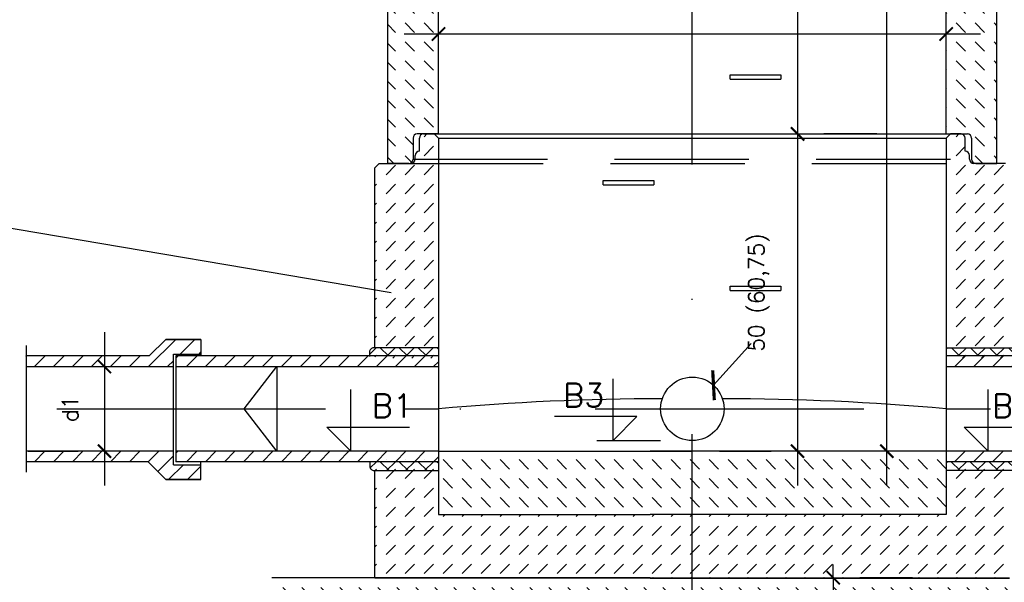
# Model space of a CAD drawing. Header units: millimetres. Extents: x -585 to 636, y -2124 to -85.
# Tile 10 of 19: x 311 to 405, y -875 to -822. Entities that reach past the tile are written whole.
import ezdxf

# ---------------------------------------------------------------- set-up
doc = ezdxf.new("R2010")
doc.units = ezdxf.units.MM
doc.header["$LTSCALE"] = 2
doc.linetypes.add('DASHDOT', pattern=[25.4, 12.7, -6.35, 0, -6.35])
doc.linetypes.add('DASHED2', pattern=[9.525, 6.35, -3.175])
for name, color, linetype in [('CIENKIE_KRESKI', 7, 'DASHED2'), ('KRESKOWANIE', 7, 'Continuous'), ('MC-Rzędne', 151, 'Continuous'), ('OBRYS_20', 7, 'Continuous'), ('OBRYS_25', 1, 'Continuous'), ('OBRYS_35', 3, 'Continuous'), ('OSIE2', 2, 'DASHDOT'), ('PRZERYWANE2', 7, 'DASHED2'), ('WYMIARY_25', 30, 'Continuous')]:
    doc.layers.add(name, color=color, linetype=linetype)
doc.styles.add('OPI2', font='SIMPLEX.SHX')
doc.styles.add('wymiar', font='simplex.shx')
doc.dimstyles.new('WYMIARY1_25', dxfattribs={"dimscale": 2.5, "dimtxt": 0.6, "dimasz": 0.5, "dimexe": 1, "dimexo": 3, "dimgap": 1, "dimtad": 1, "dimtxsty": 'wymiar', "dimblk": 'ARCHTICK', "dimcen": 2, "dimdle": 1.3, "dimclrd": 256, "dimclre": 256, "dimaunit": 1, "dimadec": 0, "dimazin": 0, "dimtfac": 1, "dimtix": 1, "dimtmove": 2, "dimatfit": 3, "dimldrblk": 'ARCHTICK', "dimfxl": 1, "dimarcsym": 0})
pattern_1 = [(315, (-4691.8044, 30.9233), (1.79605122, -5e-16), [1.27, -1.27])]

# ---------------------------------------------------------------- blocks, each defined once
blk = doc.blocks.new('_ArchTick')
at = {"color": 0, "linetype": 'ByBlock', "const_width": 0.15}
blk.add_lwpolyline([(-0.5, -0.5), (0.5, 0.5)], dxfattribs=at)
blk = doc.blocks.new('*D34')
at = {"layer": 'Defpoints', "color": 0, "transparency": 16777216}
for p in [(385.015, -792.705), (385.015, -832.705), (385.015, -832.705)]:
    blk.add_point(p, dxfattribs=at)
at = {"layer": 'WYMIARY_25', "lineweight": -2, "transparency": 16777216}
for p, q in [((385.015, -789.455), (385.015, -835.955)), ((392.515, -792.705), (387.515, -792.705)), ((392.515, -832.705), (387.515, -832.705))]:
    blk.add_line(p, q, dxfattribs=at)
at = {"layer": 'WYMIARY_25', "lineweight": -2, "transparency": 16777216, "xscale": 1.25, "yscale": 1.25, "zscale": 1.25}
for p, rotation in [((385.015, -792.705), 90), ((385.015, -832.705), 270)]:
    blk.add_blockref('_ArchTick', p, dxfattribs=dict(at, rotation=rotation))
at = {"layer": 'WYMIARY_25', "color": 0, "transparency": 16777216, "insert": (381.765, -812.705), "char_height": 1.5, "attachment_point": 5, "rotation": 90, "style": 'wymiar'}
blk.add_mtext('120', dxfattribs=at)
blk = doc.blocks.new('*D35')
at = {"layer": 'Defpoints', "color": 0, "transparency": 16777216}
for p in [(385.015, -832.705), (385.015, -862.705), (385.145, -862.705)]:
    blk.add_point(p, dxfattribs=at)
at = {"layer": 'WYMIARY_25', "lineweight": -2, "transparency": 16777216}
for p, q in [((385.015, -829.455), (385.015, -865.955)), ((392.515, -832.705), (387.515, -832.705)), ((377.645, -862.705), (382.515, -862.705))]:
    blk.add_line(p, q, dxfattribs=at)
at = {"layer": 'WYMIARY_25', "lineweight": -2, "transparency": 16777216, "xscale": 1.25, "yscale": 1.25, "zscale": 1.25}
for p, rotation in [((385.015, -832.705), 90), ((385.015, -862.705), 270)]:
    blk.add_blockref('_ArchTick', p, dxfattribs=dict(at, rotation=rotation))
at = {"layer": 'WYMIARY_25', "color": 0, "transparency": 16777216, "insert": (381.372, -847.705), "char_height": 1.5, "attachment_point": 5, "rotation": 90, "style": 'wymiar'}
blk.add_mtext('50 (60,75)', dxfattribs=at)
blk = doc.blocks.new('*D36')
at = {"layer": 'Defpoints', "color": 0, "transparency": 16777216}
for p in [(351.069, -823.254), (399.069, -822.828), (399.069, -823.254)]:
    blk.add_point(p, dxfattribs=at)
at = {"layer": 'WYMIARY_25', "lineweight": -2, "transparency": 16777216}
for p, q in [((351.069, -815.754), (351.069, -820.754)), ((347.819, -823.254), (402.319, -823.254)), ((399.069, -830.328), (399.069, -825.754))]:
    blk.add_line(p, q, dxfattribs=at)
at = {"layer": 'WYMIARY_25', "lineweight": -2, "transparency": 16777216, "xscale": 1.25, "yscale": 1.25, "zscale": 1.25, "rotation": 180}
blk.add_blockref('_ArchTick', (351.069, -823.254), dxfattribs=at)
at = {"layer": 'WYMIARY_25', "lineweight": -2, "transparency": 16777216, "xscale": 1.25, "yscale": 1.25, "zscale": 1.25}
blk.add_blockref('_ArchTick', (399.069, -823.254), dxfattribs=at)
at = {"layer": 'WYMIARY_25', "color": 0, "transparency": 16777216, "insert": (375.069, -820.004), "char_height": 1.5, "attachment_point": 5, "style": 'wymiar'}
blk.add_mtext('D', dxfattribs=at)
blk = doc.blocks.new('*D37')
at = {"layer": 'Defpoints', "color": 0, "transparency": 16777216}
for p in [(393.457, -744.305), (395.476, -744.305), (399.069, -862.705)]:
    blk.add_point(p, dxfattribs=at)
at = {"layer": 'WYMIARY_25', "lineweight": -2, "transparency": 16777216}
for p, q in [((393.457, -865.955), (393.457, -741.055)), ((387.976, -744.305), (390.957, -744.305)), ((391.569, -862.705), (390.957, -862.705))]:
    blk.add_line(p, q, dxfattribs=at)
at = {"layer": 'WYMIARY_25', "lineweight": -2, "transparency": 16777216, "xscale": 1.25, "yscale": 1.25, "zscale": 1.25}
for p, rotation in [((393.457, -744.305), 90), ((393.457, -862.705), 270)]:
    blk.add_blockref('_ArchTick', p, dxfattribs=dict(at, rotation=rotation))
at = {"layer": 'WYMIARY_25', "color": 0, "transparency": 16777216, "insert": (390.207, -803.505), "char_height": 1.5, "attachment_point": 5, "rotation": 90, "style": 'wymiar'}
blk.add_mtext('H', dxfattribs=at)
blk = doc.blocks.new('A$C277626B3')
at = {"layer": 'MC-Rzędne'}
for p, q in [((0, 0), (0, 14.56)), ((5.66, 5.66), (-13.85, 5.66)), ((0, 0), (5.66, 5.66))]:
    blk.add_line(p, q, dxfattribs=at)
blk = doc.blocks.new('*D45')
at = {"layer": 'Defpoints', "color": 0, "transparency": 16777216}
for p in [(319.772, -854.705), (319.497, -862.705), (319.772, -862.705)]:
    blk.add_point(p, dxfattribs=at)
at = {"layer": 'OBRYS_35', "lineweight": -2, "transparency": 16777216}
for p, q in [((319.497, -851.455), (319.497, -865.955)), ((312.272, -854.705), (316.997, -854.705)), ((312.272, -862.705), (316.997, -862.705))]:
    blk.add_line(p, q, dxfattribs=at)
at = {"layer": 'OBRYS_35', "lineweight": -2, "transparency": 16777216, "xscale": 1.25, "yscale": 1.25, "zscale": 1.25}
for p, rotation in [((319.497, -854.705), 90), ((319.497, -862.705), 270)]:
    blk.add_blockref('_ArchTick', p, dxfattribs=dict(at, rotation=rotation))
at = {"layer": 'OBRYS_35', "color": 0, "transparency": 16777216, "insert": (316.247, -858.705), "char_height": 1.5, "attachment_point": 5, "rotation": 90, "style": 'wymiar'}
blk.add_mtext('d1', dxfattribs=at)
blk = doc.blocks.new('*D24')
at = {"layer": 'Defpoints', "color": 0, "transparency": 16777216}
for p in [(388.396, -874.675), (388.396, -880.675), (388.396, -880.675)]:
    blk.add_point(p, dxfattribs=at)
at = {"layer": 'WYMIARY_25', "lineweight": -2, "transparency": 16777216}
for p, q in [((388.396, -874.675), (388.396, -873.425)), ((388.396, -874.675), (388.396, -880.675)), ((395.896, -874.675), (390.896, -874.675)), ((388.396, -880.675), (388.396, -881.925)), ((395.896, -880.675), (390.896, -880.675))]:
    blk.add_line(p, q, dxfattribs=at)
at = {"layer": 'WYMIARY_25', "lineweight": -2, "transparency": 16777216, "xscale": 1.25, "yscale": 1.25, "zscale": 1.25}
for p, rotation in [((388.396, -874.675), 270), ((388.396, -880.675), 90)]:
    blk.add_blockref('_ArchTick', p, dxfattribs=dict(at, rotation=rotation))
at = {"layer": 'WYMIARY_25', "color": 0, "transparency": 16777216, "insert": (385.146, -877.675), "char_height": 1.5, "attachment_point": 5, "rotation": 90, "style": 'wymiar'}
blk.add_mtext('18', dxfattribs=at)

msp = doc.modelspace()

# ---------------------------------------------------------------- hatches: boundary and pattern name
at = {"layer": 'KRESKOWANIE'}
h = msp.add_hatch(dxfattribs=at)
h.set_pattern_fill('DASH', color=256, scale=0.4, angle=315, style=0)
h.set_pattern_definition(pattern_1)
h.paths.add_polyline_path([(400.8694, -793.1049, 0.4142136), (400.4694, -792.7049), (399.4694, -792.7049), (399.0694, -793.1049), (399.0694, -795.1049), (401.2694, -795.1049), (401.2694, -794.7449, 0.4142136), (400.8694, -794.3449)])
h.paths.add_polyline_path([(401.2694, -795.1049), (399.0694, -795.1049), (399.0694, -795.5049), (401.6694, -795.5049, -0.4142136)])
h.paths.add_polyline_path([(403.8694, -800.3278), (403.8694, -795.9049), (403.4694, -795.5049), (401.6694, -795.5049), (399.0694, -795.5049), (399.0694, -832.7049), (401.0694, -832.7049, -0.4142136), (401.4694, -833.1049), (401.4694, -835.1049, 0.4142136), (401.8694, -835.5049), (403.8694, -835.5049)])
h.paths.add_polyline_path([(351.0694, -793.1049), (350.6694, -792.7049), (349.6694, -792.7049, 0.4142136), (349.2694, -793.1049), (349.2694, -794.3449, 0.4142136), (348.8694, -794.7449), (348.8694, -795.1049), (351.0694, -795.1049)])
h.paths.add_polyline_path([(351.0694, -795.1049), (348.8694, -795.1049, -0.4142136), (348.4694, -795.5049), (351.0694, -795.5049)])
h.paths.add_polyline_path([(351.0694, -795.5049), (348.2694, -795.5049), (346.6694, -795.5049), (346.2694, -795.9049), (346.2694, -800.3278), (346.2694, -835.5049), (348.2694, -835.5049, 0.4142136), (348.6694, -835.1049), (348.6694, -833.1049, -0.4142136), (349.0694, -832.7049), (351.0694, -832.7049)])
h = msp.add_hatch(dxfattribs=at)
h.set_pattern_fill('DASH', color=256, scale=0.4, angle=45, style=0)
h.set_pattern_definition([(45, (-4691.8044, 30.9233), (2e-16, 1.79605122), [1.27, -1.27])])
h.paths.add_polyline_path([(351.0694, -835.5049), (348.2694, -835.5049), (345.4694, -835.5049), (345.0694, -835.9049), (345.0694, -841.2598), (345.0694, -853.9049), (351.0694, -853.9049)])
h.paths.add_polyline_path([(351.0694, -833.1049), (350.6694, -832.7049), (349.6694, -832.7049, 0.4142136), (349.2694, -833.1049), (349.2694, -834.3449, 0.4142136), (348.8694, -834.7449), (348.8694, -835.1049), (351.0694, -835.1049)])
h.paths.add_polyline_path([(351.0694, -835.1049), (348.8694, -835.1049, -0.4142136), (348.4694, -835.5049), (351.0694, -835.5049)])
h.paths.add_polyline_path([(400.8694, -833.1049, 0.4142136), (400.4694, -832.7049), (399.4694, -832.7049), (399.0694, -833.1049), (399.0694, -835.1049), (401.2694, -835.1049), (401.2694, -834.7449, 0.4142136), (400.8694, -834.3449)])
h.paths.add_polyline_path([(401.2694, -835.1049), (399.0694, -835.1049), (399.0694, -835.5049), (401.6694, -835.5049, -0.4142136)])
h.paths.add_polyline_path([(405.0694, -841.2598), (405.0694, -835.9049), (404.6694, -835.5049), (401.6694, -835.5049), (399.0694, -835.5049), (399.0694, -853.9049), (405.0694, -853.9049)])
h.paths.add_polyline_path([(405.0694, -863.5049), (399.0694, -863.5049), (399.0694, -868.7049), (375.0694, -868.7049), (375.0694, -874.7049), (405.0694, -874.7049)])
h.paths.add_polyline_path([(375.0694, -868.7049), (371.0694, -868.7049), (351.0694, -868.7049), (351.0694, -866.622), (345.0694, -869.2893), (345.0694, -874.7049), (371.0694, -874.7049), (375.0694, -874.7049)])
h.paths.add_polyline_path([(351.0694, -863.5049), (345.0694, -863.5049), (345.0694, -869.2893), (351.0694, -866.622)])
h = msp.add_hatch(dxfattribs=at)
h.set_pattern_fill('DASH', color=256, scale=0.4, angle=315, style=0)
h.set_pattern_definition(pattern_1)
h.paths.add_polyline_path([(375.0694, -862.719), (351.0694, -862.7049), (351.0694, -868.7049), (371.0694, -868.7049), (375.0694, -868.7049)])
h.paths.add_polyline_path([(399.0694, -862.7049), (375.0694, -862.7049), (375.0694, -868.7049), (399.0694, -868.7049)])
h = msp.add_hatch(dxfattribs=at)
h.set_pattern_fill('DASH', color=256, scale=0.4, angle=135, style=0)
h.set_pattern_definition([(135, (-7994.6373, -5370.2172), (-1.79605122, 2e-16), [1.27, -1.27])])
h.paths.add_polyline_path([(375.0694, -874.6752), (371.0694, -874.6752), (345.0694, -874.6752), (335.327, -874.6752), (335.327, -880.6752), (345.0694, -880.6752), (375.0694, -880.6752)])
h.paths.add_polyline_path([(414.8118, -874.6752), (405.0694, -874.6752), (375.0694, -874.6752), (375.0694, -880.6752), (405.0694, -880.6752), (414.8118, -880.6752)])
at = {"layer": 'OBRYS_35'}
h = msp.add_hatch(dxfattribs=at)
h.set_pattern_fill('ANSI31', color=256, scale=0.4, angle=90, style=0)
h.set_pattern_definition([(45, (4655.0061, -194.4986), (0.8980256, -0.8980256), [])])
h.paths.add_polyline_path([(312.0804, -853.7049), (323.7277, -853.7049), (325.3024, -852.1338), (328.6165, -852.1338), (328.6165, -853.5338), (326.0165, -853.5338), (326.0165, -854.7049), (312.0804, -854.7049)])
h.paths.add_polyline_path([(312.0804, -862.7049), (326.0165, -862.7049), (326.0165, -863.9868), (328.6165, -863.9868), (328.6165, -865.3868), (325.3024, -865.3868), (323.6166, -863.7049), (312.0804, -863.7049)])
h = msp.add_hatch(dxfattribs=at)
h.set_pattern_fill('ANSI31', color=256, scale=0.4, angle=90, style=0)
h.set_pattern_definition([(45, (4741.995, -194.4986), (0.8980256, -0.8980256), [])])
h.paths.add_polyline_path([(399.0694, -853.7049), (410.7166, -853.7049), (412.2914, -852.1338), (415.6054, -852.1338), (415.6054, -853.5338), (413.0054, -853.5338), (413.0054, -854.7049), (399.0694, -854.7049)])
h.paths.add_polyline_path([(399.0694, -862.7049), (413.0054, -862.7049), (413.0054, -863.9868), (415.6054, -863.9868), (415.6054, -865.3868), (412.2914, -865.3868), (410.6056, -863.7049), (399.0694, -863.7049)])
h = msp.add_hatch(dxfattribs=at)
h.set_pattern_fill('ANSI37', color=256, scale=0.4, angle=180, style=0)
h.set_pattern_definition([(315, (4655.0061, -194.4986), (-0.8980256, -0.8980256), []), (225, (4655.0061, -194.4986), (-0.8980256, 0.8980256), [])])
h.paths.add_polyline_path([(344.9592, -852.9412), (351.0694, -852.9412), (351.0694, -853.7049), (344.5592, -853.7049), (344.5592, -853.3412, -0.4142136)])
h.paths.add_polyline_path([(344.5806, -864.1412), (344.5806, -863.7049), (351.0694, -863.7049), (351.0694, -864.5412), (344.9806, -864.5412, -0.4142136)])
h = msp.add_hatch(dxfattribs=at)
h.set_pattern_fill('ANSI37', color=256, scale=0.4, angle=180, style=0)
h.set_pattern_definition([(225, (-3904.8673, -194.4986), (0.8980256, -0.8980256), []), (315, (-3904.8673, -194.4986), (0.8980256, 0.8980256), [])])
h.paths.add_polyline_path([(405.1796, -852.9412), (399.0694, -852.9412), (399.0694, -853.7049), (405.5796, -853.7049), (405.5796, -853.3412, 0.4142136)])
h.paths.add_polyline_path([(405.5582, -864.1412), (405.5582, -863.7049), (399.0694, -863.7049), (399.0694, -864.5412), (405.1582, -864.5412, 0.4142136)])
h = msp.add_hatch(dxfattribs=at)
h.set_pattern_fill('ANSI31', color=256, scale=0.4, angle=90, style=0)
h.set_pattern_definition([(45, (4655.0061, -194.4986), (0.8980256, -0.8980256), [])])
h.paths.add_polyline_path([(326.2527, -853.7049), (351.0694, -853.7049), (351.0694, -854.7049), (326.2527, -854.7049)])
h.paths.add_polyline_path([(326.2527, -862.7049), (351.0694, -862.7049), (351.0694, -863.7049), (326.2527, -863.7049)])

# ---------------------------------------------------------------- linework, layer by layer
at = {"layer": 'CIENKIE_KRESKI', "linetype": 'Continuous'}
for centre, start, end in [((371.8847, -1087.534), 89.915899, 95.197571), ((378.2541, -1087.534), 84.802429, 90.084101)]:
    msp.add_arc(centre, 229.7739, start, end, dxfattribs=at)
at = {"layer": 'OBRYS_20'}
for p, q in [((350.6694, -832.7049), (399.4694, -832.7049)), ((351.0694, -832.7049), (399.0694, -832.7049)), ((351.0694, -833.1049), (399.0694, -833.1049)), ((308.6543, -841.2681), (346.6135, -847.6933)), ((366.0498, -861.7049), (372.0563, -861.7049)), ((345.0694, -874.6752), (335.327, -874.6752))]:
    msp.add_line(p, q, dxfattribs=at)
at = {"layer": 'OBRYS_25'}
for p, q in [((378.6321, -827.1166), (383.4321, -827.1166)), ((378.6321, -827.5166), (378.6321, -827.1166)), ((383.4321, -827.1166), (383.4321, -827.5166)), ((378.6321, -827.5166), (383.4321, -827.5166)), ((366.6321, -837.1166), (371.4321, -837.1166)), ((366.6321, -837.5166), (366.6321, -837.1166)), ((366.6321, -837.5166), (371.4321, -837.5166)), ((371.4321, -837.1166), (371.4321, -837.5166)), ((378.6321, -847.1166), (383.4321, -847.1166)), ((378.6321, -847.5166), (378.6321, -847.1166)), ((378.6321, -847.5166), (383.4321, -847.5166)), ((383.4321, -847.1166), (383.4321, -847.5166)), ((367.5726, -861.7049), (367.5726, -855.8824)), ((369.8353, -859.4422), (362.0319, -859.4422)), ((367.5726, -861.7049), (369.8353, -859.4422))]:
    msp.add_line(p, q, dxfattribs=at)
at = {"layer": 'OBRYS_35'}
for p, q in [((351.0694, -832.7049), (351.0694, -793.1049)), ((399.0694, -832.7049), (399.0694, -793.1049)), ((346.2694, -835.5049), (346.2694, -800.3278)), ((403.8694, -835.5049), (403.8694, -800.3278)), ((351.0694, -832.7049), (349.0694, -832.7049)), ((349.6694, -832.7049), (350.6694, -832.7049)), ((350.6694, -832.7049), (351.0694, -833.1049)), ((399.4694, -832.7049), (399.0694, -833.1049)), ((399.0694, -832.7049), (401.0694, -832.7049)), ((400.4694, -832.7049), (399.4694, -832.7049)), ((348.6694, -833.1049), (348.6694, -835.1049)), ((349.2694, -834.3449), (349.2694, -833.1049)), ((351.0694, -833.1049), (351.0694, -868.7049)), ((399.0694, -833.1049), (399.0694, -868.7049)), ((400.8694, -834.3449), (400.8694, -833.1049)), ((401.4694, -833.1049), (401.4694, -835.1049)), ((348.8694, -835.1049), (348.8694, -834.7449)), ((349.2694, -834.3449), (349.2694, -834.3449)), ((400.8694, -834.3449), (400.8694, -834.3449)), ((401.2694, -835.1049), (401.2694, -834.7449)), ((345.4694, -835.5049), (345.0694, -835.9049)), ((345.4694, -835.5049), (348.4694, -835.5049)), ((348.2694, -835.5049), (346.2694, -835.5049)), ((404.6694, -835.5049), (401.6694, -835.5049)), ((401.8694, -835.5049), (403.8694, -835.5049)), ((345.0694, -841.2598), (345.0694, -835.9049)), ((345.0694, -852.9412), (345.0694, -841.2598)), ((325.3024, -852.1338), (323.7277, -853.7049)), ((325.3024, -852.1338), (328.6165, -852.1338)), ((328.6165, -852.1338), (325.3024, -852.1338)), ((328.6165, -852.1338), (328.6165, -853.5338)), ((312.0804, -852.7049), (312.0804, -864.7049)), ((326.0165, -853.5338), (328.6165, -853.5338)), ((326.0165, -854.7049), (326.0165, -853.5338)), ((328.6165, -853.5338), (328.6165, -853.7049)), ((351.0694, -852.9412), (351.0694, -864.5412)), ((323.7277, -853.7049), (312.0804, -853.7049)), ((326.2527, -853.7049), (326.2527, -854.7049)), ((351.0694, -853.7049), (326.2527, -853.7049)), ((410.7166, -853.7049), (399.0694, -853.7049)), ((312.0804, -854.7049), (326.0165, -854.7049)), ((326.0165, -862.7049), (326.0165, -854.7049)), ((326.2527, -854.7049), (351.0694, -854.7049)), ((326.2527, -854.7049), (326.2527, -862.7049)), ((332.7007, -858.7049), (335.7872, -854.7049)), ((335.7872, -854.7049), (335.7872, -862.7049)), ((399.0694, -854.7049), (413.0054, -854.7049)), ((335.7872, -862.7049), (332.7007, -858.7049)), ((347.7665, -858.7049), (351.0694, -858.7049)), ((399.0694, -858.7049), (403.2539, -858.7049)), ((326.0165, -862.7049), (312.0804, -862.7049)), ((326.0165, -863.9868), (326.0165, -862.7049)), ((326.2527, -862.7049), (326.2527, -863.7049)), ((351.0694, -862.7049), (326.2527, -862.7049)), ((351.0694, -862.7049), (375.0694, -862.719)), ((399.0694, -862.7049), (371.0694, -862.7049)), ((413.0054, -862.7049), (399.0694, -862.7049)), ((323.6166, -863.7049), (312.0804, -863.7049)), ((325.3024, -865.3868), (323.6166, -863.7049)), ((351.0694, -863.7049), (326.2527, -863.7049)), ((328.6165, -863.9868), (328.6165, -863.7049)), ((410.6056, -863.7049), (399.0694, -863.7049)), ((326.0165, -863.9868), (328.6165, -863.9868)), ((328.6165, -865.3868), (328.6165, -863.9868)), ((345.0694, -874.7049), (345.0694, -864.5412)), ((325.3024, -865.3868), (328.6165, -865.3868)), ((328.6165, -865.3868), (325.3139, -865.3868)), ((351.0694, -868.7049), (371.0694, -868.7049)), ((399.0694, -868.7049), (371.0694, -868.7049)), ((371.0694, -874.6752), (345.0694, -874.6752)), ((371.0694, -874.7049), (345.0694, -874.7049)), ((371.0694, -874.6752), (405.0694, -874.6752)), ((371.0694, -874.7049), (405.0694, -874.7049))]:
    msp.add_line(p, q, dxfattribs=at)
for points in [[(351.0694, -852.9412), (344.9592, -852.9412, 0.4142136), (344.5592, -853.3412), (344.5592, -853.7412)], [(399.0694, -852.9412), (405.1796, -852.9412, -0.4142136), (405.5796, -853.3412), (405.5796, -853.7412)], [(344.5806, -863.7049), (344.5806, -864.1412, 0.4142136), (344.9806, -864.5412), (351.0694, -864.5412)], [(405.5582, -863.7049), (405.5582, -864.1412, -0.4142136), (405.1582, -864.5412), (399.0694, -864.5412)]]:
    msp.add_lwpolyline(points, format="xyb", dxfattribs=at)
at = {"layer": 'OBRYS_35', "color": 3, "linetype": 'Continuous'}
msp.add_circle((375.0694, -858.7049), 3, dxfattribs=at)
at = {"layer": 'OBRYS_35'}
for centre, start, end in [((349.0694, -833.1049), 90, 180), ((349.6694, -833.1049), 90, 180), ((400.4694, -833.1049), 0, 90), ((401.0694, -833.1049), 0, 90), ((349.2694, -834.7449), 90, 180), ((400.8694, -834.7449), 0, 90), ((348.2694, -835.1049), 270, 0), ((348.4694, -835.1049), 270, 0), ((401.6694, -835.1049), 180, 270), ((401.8694, -835.1049), 180, 270)]:
    msp.add_arc(centre, 0.4, start, end, dxfattribs=at)
at = {"layer": 'OSIE2'}
for p, q in [((375.0694, -886.4967), (375.0694, -736.0476)), ((314.9957, -858.7049), (435.143, -858.7049)), ((314.9957, -858.7049), (435.143, -858.7049))]:
    msp.add_line(p, q, dxfattribs=at)
at = {"layer": 'PRZERYWANE2'}
for p, q in [((348.2694, -835.5049), (401.8694, -835.5049)), ((348.6694, -835.1049), (401.4694, -835.1049))]:
    msp.add_line(p, q, dxfattribs=at)
at = {"layer": 'WYMIARY_25'}
msp.add_line((380.6226, -852.5131), (377.0724, -856.4716), dxfattribs=at)

# ---------------------------------------------------------------- block references
at = {"layer": 'OBRYS_35', "xscale": -0.4, "yscale": 0.4, "zscale": 0.4}
for p in [(342.78, -862.7049), (403.034, -862.7049)]:
    msp.add_blockref('A$C277626B3', p, dxfattribs=at)
at = {"layer": 'WYMIARY_25', "xscale": 1.999999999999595, "yscale": 1.999999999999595, "zscale": 1.999999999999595, "rotation": 228.112389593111}
msp.add_blockref('_ArchTick', (377.0724, -856.4716), dxfattribs=at)

# ---------------------------------------------------------------- texts
at = {"layer": 'OBRYS_35', "style": 'OPI2'}
for s, p in [('B3', (362.8747, -858.5094)), ('B1', (344.7676, -859.5094)), ('B2', (403.4037, -859.5094))]:
    msp.add_text(s, height=2.2, dxfattribs=at).set_placement(p)

# ---------------------------------------------------------------- dimensions: what is measured, and where the dimension line sits
at = {"layer": 'OBRYS_35'}
dim = msp.add_aligned_dim(p1=(319.7716, -854.7049), p2=(319.7716, -862.7049), distance=-0.2746, text='d1', dimstyle='WYMIARY1_25', dxfattribs=at)
dim.commit()
dim.dimension.update_dxf_attribs({"geometry": '*D45', "text_midpoint": (316.247, -858.7049)})
at = {"layer": 'WYMIARY_25'}
dim = msp.add_linear_dim(base=(393.457, -744.3049), p1=(399.0694, -862.7049), p2=(395.4757, -744.3049), angle=90, text='H', dimstyle='WYMIARY1_25', dxfattribs=at)
dim.commit()
dim.dimension.update_dxf_attribs({"geometry": '*D37', "text_midpoint": (390.207, -803.5049)})
dim = msp.add_linear_dim(base=(385.015, -832.7049), p1=(385.015, -792.7049), p2=(385.015, -832.7049), angle=90, dimstyle='WYMIARY1_25', override={"dimlfac": 3}, dxfattribs=at)
dim.commit()
dim.dimension.update_dxf_attribs({"geometry": '*D34', "text_midpoint": (381.765, -812.7049)})
dim = msp.add_linear_dim(base=(399.0694, -823.2542), p1=(351.0694, -823.2542), p2=(399.0694, -822.8277), text='D', dimstyle='WYMIARY1_25', dxfattribs=at)
dim.commit()
dim.dimension.update_dxf_attribs({"geometry": '*D36', "text_midpoint": (375.0694, -820.0042)})
dim = msp.add_linear_dim(base=(385.015, -862.7049), p1=(385.015, -832.7049), p2=(385.1451, -862.7049), angle=90, text='50 (60,75)', dimstyle='WYMIARY1_25', override={"dimlfac": 3}, dxfattribs=at)
dim.commit()
dim.dimension.update_dxf_attribs({"geometry": '*D35', "text_midpoint": (381.3722, -847.7049)})
dim = msp.add_aligned_dim(p1=(388.3956, -874.6752), p2=(388.3956, -880.6752), distance=0, dimstyle='WYMIARY1_25', override={"dimlfac": 3}, dxfattribs=at)
dim.commit()
dim.dimension.update_dxf_attribs({"geometry": '*D24', "text_midpoint": (385.1456, -877.6752)})

doc.saveas('drawing.dxf')
